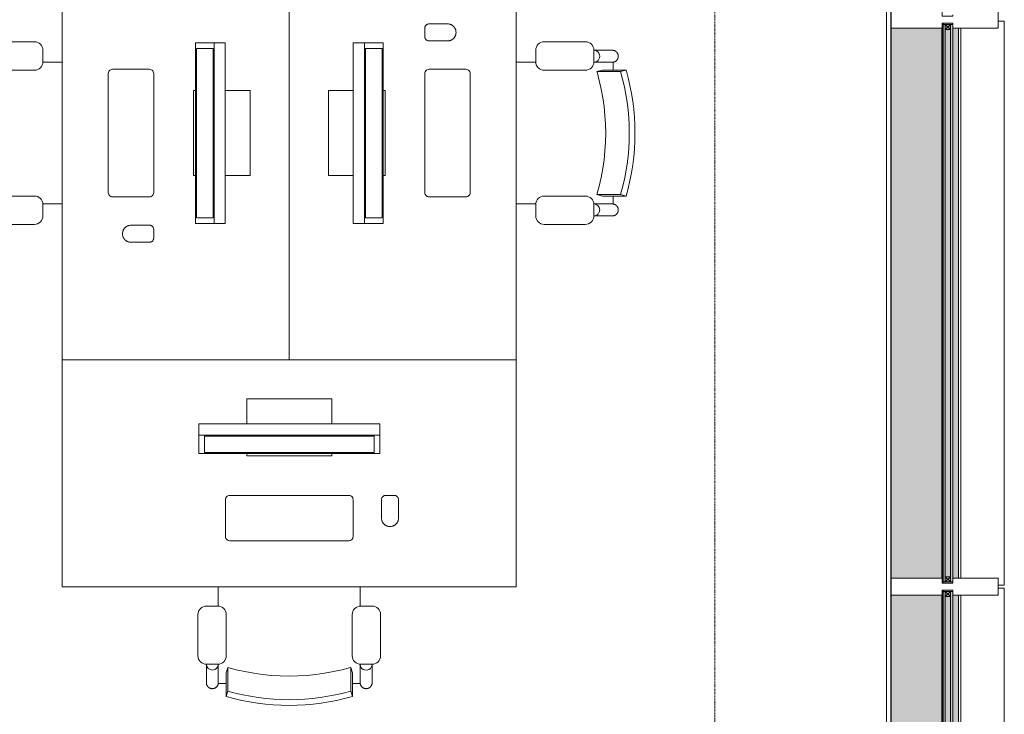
# Model space of a CAD drawing. Header units: millimetres. Extents: x -281 to 121694, y -16481 to 65128.
# Tile 252 of 256: x 83150 to 86620, y 51150 to 53600. Entities that reach past the tile are written whole.
import ezdxf

# ---------------------------------------------------------------- set-up
doc = ezdxf.new("R2010")
doc.units = ezdxf.units.MM
doc.linetypes.add('Grid Line', pattern=[12, 6, -2, 2, -2])
for name, color, linetype, lineweight in [('A--L$01A__Algemeen', 7, 'Continuous', 5), ('A--L$07A__Stramien', 1, 'Continuous', 5), ('A--L21__Buitenwanden', 3, 'Continuous', 5), ('A--L3__Afbouw', 2, 'Continuous', 5), ('A--L82__LosseGebruikersInvent', 1, 'Continuous', 5), ('A--L8__LosseInventaris', 1, 'Continuous', 5)]:
    doc.layers.add(name, color=color, linetype=linetype, lineweight=lineweight)

# ---------------------------------------------------------------- blocks, each defined once
blk = doc.blocks.new('Rectangular Mullion - gevelband kader-49591626-L_80_ 12')
at = {"layer": 'A--L3__Afbouw'}
for p, q in [((86598, 55595), (86619.9, 55595)), ((86619.9, 55595), (86619.9, 53605)), ((86466.9, 53630), (86466.9, 55570)), ((86619.9, 53605), (86598, 53605))]:
    blk.add_line(p, q, dxfattribs=at)
blk = doc.blocks.new('CSWK_double-triple glass panel - CSWK_double-triple glass panel-73610305-L_80_ 12')
at = {"layer": 'A--L$01A__Algemeen'}
for points in [[(-983, -187), (-983, -195), (983, -195), (983, -187), (-954.4, -187)], [(-983, -213), (-983, -221), (983, -221), (983, -213), (-954.4, -213)]]:
    blk.add_hatch(color=256, dxfattribs=at).paths.add_polyline_path(points)
at = {"layer": 'A--L82__LosseGebruikersInvent'}
blk.add_hatch(color=256, dxfattribs=at).paths.add_polyline_path([(-988, -221), (-983, -221), (-983, -213), (983, -213), (983, -221), (988, -221), (988, -187), (983, -187), (983, -195), (-983, -195), (-983, -187), (-988, -187), (-988, -213)])
at = {"layer": 'A--L$01A__Algemeen'}
for p, q in [((-983, -187), (983, -187)), ((-983, -195), (-983, -187)), ((983, -195), (-983, -195)), ((-983, -195), (-983, -213)), ((-965, -195), (-983, -195)), ((-983, -213), (-965, -195)), ((-965, -213), (-983, -195)), ((-965, -213), (-965, -195)), ((965, -195), (965, -213)), ((983, -195), (965, -195)), ((965, -213), (983, -195)), ((983, -213), (965, -195)), ((983, -187), (983, -195)), ((983, -213), (983, -195)), ((-983, -213), (983, -213)), ((-983, -221), (-983, -213)), ((-983, -213), (-965, -213)), ((983, -221), (-983, -221)), ((965, -213), (983, -213)), ((983, -213), (983, -221))]:
    blk.add_line(p, q, dxfattribs=at)
at = {"layer": 'A--L82__LosseGebruikersInvent'}
for p, q in [((-988, -187), (-983, -187)), ((983, -187), (988, -187))]:
    blk.add_line(p, q, dxfattribs=at)
blk = doc.blocks.new('Rectangular Mullion - mullion_237_20_37_180 met fin 160-55499881-L_80_ 12')
at = {"layer": 'A--L3__Afbouw'}
for p, q in [((-30, 221.8), (-30, 381)), ((-30, 381), (30, 381)), ((30, 381), (30, 221.8)), ((-29.2, 221.8), (-30, 221.8)), ((-29.2, 221), (-29.2, 221.8)), ((-12, 221), (-17, 221)), ((-12, 184), (-12, 221)), ((17, 221), (12, 221)), ((12, 221), (12, 184)), ((30, 221.8), (29.2, 221.8)), ((29.2, 221.8), (29.2, 221)), ((-30, 4), (-30, 183.2)), ((-30, 183.2), (-29.2, 183.2)), ((-29.2, 183.2), (-29.2, 184)), ((-29.2, 184), (-12, 184)), ((12, 184), (29.2, 184)), ((29.2, 184), (29.2, 183.2)), ((29.2, 183.2), (30, 183.2)), ((30, 183.2), (30, 4)), ((30, 4), (-30, 4))]:
    blk.add_line(p, q, dxfattribs=at)
blk = doc.blocks.new('Rectangular Mullion - mullion_237_20_37_180-55337401-L_80_ 12')
at = {"layer": 'A--L3__Afbouw'}
for points in [[(86259.6, 53630), (86400.2, 53630), (86400.2, 55570), (86221, 55570), (86221, 53630)], [(86401, 53612), (86404, 53612), (86404, 55588), (86401, 55588), (86401, 53615.6)], [(86438.8, 53630), (86458, 53630), (86458, 55570), (86438.8, 55570), (86438.8, 53827.7)], [(86438, 53629.2), (86438.8, 53630), (86438, 53630)]]:
    blk.add_hatch(color=256, dxfattribs=at).paths.add_polyline_path(points)
for p, q in [((86221, 55570), (86221, 53630)), ((86400.2, 53630), (86400.2, 55570)), ((86401, 53629.2), (86401, 55570.8)), ((86438.8, 53630), (86438.8, 55570)), ((86458, 53630), (86458, 55570))]:
    blk.add_line(p, q, dxfattribs=at)
blk = doc.blocks.new('NLRS_82_FU_LB_bureau solo balance T-poot_ahrend_cpz - 82_11_XX_bureau solo_ahrend_balance wangen_bxdxh 1600x800x750-7469633-L_80_ 12')
at = {"layer": 'A--L82__LosseGebruikersInvent', "color": 232}
for p, q in [((-800, 400), (-800, -400)), ((800, 400), (-800, 400)), ((800, -400), (800, 400)), ((-800, -400), (800, -400))]:
    blk.add_line(p, q, dxfattribs=at)
blk = doc.blocks.new('NLRS_82_FU_LB_stoel bureau 2020_ahrend_cpz - 82_11_XX_stoel bureau_ahrend_2020-V611-L_80_ 12')
at = {"layer": 'A--L82__LosseGebruikersInvent', "color": 232}
for p, q in [((-222.5, 241.9), (-217, 222.7)), ((-222.5, 241.9), (-222.5, 240.5)), ((-222.5, 240.5), (-222.5, 169.8)), ((-217, 222.7), (-217, 221.3)), ((-217, 221.3), (-217, 151.8)), ((217, 222.7), (222.5, 241.9)), ((217, 221.3), (217, 222.7)), ((217, 151.8), (217, 221.3)), ((222.5, 241.9), (222.5, 240.5)), ((222.5, 240.5), (222.5, 169.8)), ((-292, 192.1), (-292, 129.1)), ((-222.5, 196.6), (-250, 196.6)), ((-250, 196.6), (-250, 196.5)), ((-250, 196.2), (-250, 196.5)), ((-250, 196.2), (-250, 185.7)), ((-250, 129.1), (-250, 192.1)), ((250, 196.6), (222.5, 196.6)), ((250, 196.5), (250, 196.6)), ((250, 196.5), (250, 196.2)), ((250, 185.7), (250, 196.2)), ((250, 192.1), (250, 129.1)), ((292, 129.1), (292, 192.1)), ((-222.5, 158.7), (-222.5, 169.8)), ((-222.5, 158.7), (-217, 139.4)), ((-217, 139.4), (-217, 151.8)), ((217, 139.4), (222.5, 158.7)), ((217, 151.8), (217, 139.4)), ((222.5, 158.7), (222.5, 169.8)), ((-251.9, 128.4), (-291.9, 128.4)), ((291.9, 128.4), (251.9, 128.4)), ((-321.9, 98.4), (-321.9, -46.6)), ((-221.9, -46.6), (-221.9, 98.4)), ((221.9, 98.4), (221.9, -46.6)), ((321.9, -46.6), (321.9, 98.4)), ((-291.9, -76.6), (-251.9, -76.6)), ((-250, -145), (-250, -76.4)), ((250, -76.4), (250, -145)), ((251.9, -76.6), (291.9, -76.6))]:
    blk.add_line(p, q, dxfattribs=at)
at = {"layer": 'A--L82__LosseGebruikersInvent', "color": 232, "flags": 128}
for points in [[(-292, 193.6), (-292, 194.4), (-291.9, 195.3), (-291.8, 196.1), (-291.7, 196.9), (-291.6, 197.8), (-291.4, 198.6), (-291.2, 199.4), (-290.9, 200.2), (-290.7, 201), (-290.3, 201.8), (-290, 202.5), (-289.6, 203.3), (-289.2, 204), (-288.8, 204.8), (-288.3, 205.5), (-287.8, 206.1), (-287.3, 206.8), (-286.8, 207.4), (-286.2, 208.1), (-285.6, 208.7), (-285, 209.2), (-284.4, 209.8), (-283.7, 210.3), (-283, 210.8), (-282.3, 211.3), (-281.6, 211.7), (-280.9, 212.1), (-280.1, 212.5), (-279.4, 212.9), (-278.6, 213.2), (-277.8, 213.5), (-277, 213.7), (-276.2, 213.9), (-275.4, 214.1), (-274.6, 214.3), (-273.7, 214.4), (-272.9, 214.5), (-272.1, 214.6), (-271.2, 214.6), (-270.4, 214.6), (-269.5, 214.5), (-268.7, 214.5), (-267.9, 214.4), (-267.1, 214.2), (-266.2, 214.1), (-265.4, 213.8), (-264.6, 213.6), (-263.8, 213.3), (-263, 213), (-262.3, 212.7), (-261.5, 212.3), (-260.8, 211.9), (-260, 211.5), (-259.3, 211.1), (-258.6, 210.6), (-258, 210.1), (-257.3, 209.5), (-256.7, 209), (-256.1, 208.4), (-255.5, 207.8), (-255, 207.2), (-254.4, 206.5), (-253.9, 205.8), (-253.5, 205.1), (-253, 204.4), (-252.6, 203.7), (-252.2, 203), (-251.8, 202.2), (-251.5, 201.4), (-251.2, 200.6), (-250.9, 199.8), (-250.7, 199), (-250.5, 198.2), (-250.3, 197.4), (-250.2, 196.6), (-250.1, 195.7), (-250, 194.9), (-250, 194.1), (-250, 193.6)], [(250, 193.6), (250, 194.4), (250.1, 195.3), (250.2, 196.1), (250.3, 196.9), (250.4, 197.8), (250.6, 198.6), (250.8, 199.4), (251.1, 200.2), (251.3, 201), (251.7, 201.8), (252, 202.5), (252.4, 203.3), (252.8, 204), (253.2, 204.8), (253.7, 205.5), (254.2, 206.1), (254.7, 206.8), (255.2, 207.4), (255.8, 208.1), (256.4, 208.7), (257, 209.2), (257.6, 209.8), (258.3, 210.3), (259, 210.8), (259.7, 211.3), (260.4, 211.7), (261.1, 212.1), (261.9, 212.5), (262.6, 212.9), (263.4, 213.2), (264.2, 213.5), (265, 213.7), (265.8, 213.9), (266.6, 214.1), (267.4, 214.3), (268.3, 214.4), (269.1, 214.5), (269.9, 214.6), (270.8, 214.6), (271.6, 214.6), (272.5, 214.5), (273.3, 214.5), (274.1, 214.4), (274.9, 214.2), (275.8, 214.1), (276.6, 213.8), (277.4, 213.6), (278.2, 213.3), (279, 213), (279.7, 212.7), (280.5, 212.3), (281.2, 211.9), (282, 211.5), (282.7, 211.1), (283.4, 210.6), (284, 210.1), (284.7, 209.5), (285.3, 209), (285.9, 208.4), (286.5, 207.8), (287, 207.2), (287.6, 206.5), (288.1, 205.8), (288.5, 205.1), (289, 204.4), (289.4, 203.7), (289.8, 203), (290.2, 202.2), (290.5, 201.4), (290.8, 200.6), (291.1, 199.8), (291.3, 199), (291.5, 198.2), (291.7, 197.4), (291.8, 196.6), (291.9, 195.7), (292, 194.9), (292, 194.1), (292, 193.6)], [(-292, 193.6), (-292, 193.6), (-292, 193.5), (-292, 193.4), (-292, 193.2), (-292, 193), (-292, 192.7), (-292, 192.4), (-292, 192.1)], [(-292, 188), (-292, 188.2), (-292, 188.8), (-292, 189.5), (-292, 190.1), (-292, 190.6), (-292, 191.1), (-292, 191.6), (-292, 192), (-292, 192.3), (-292, 192.7), (-292, 192.9), (-292, 193.2), (-292, 193.3), (-292, 193.5), (-292, 193.6), (-292, 193.6)], [(-250, 193.6), (-250, 193.6), (-250, 193.5), (-250, 193.4), (-250, 193.2), (-250, 193), (-250, 192.7), (-250, 192.4), (-250, 192.1), (-250, 191.7), (-250, 191.2), (-250, 190.7), (-250, 190.2), (-250, 189.6), (-250, 189), (-250, 188.4)], [(-250, 192.1), (-250, 192.4), (-250, 192.7), (-250, 193), (-250, 193.2), (-250, 193.4), (-250, 193.5), (-250, 193.6), (-250, 193.6)], [(250, 193.6), (250, 193.6), (250, 193.5), (250, 193.4), (250, 193.2), (250, 193), (250, 192.7), (250, 192.4), (250, 192.1)], [(250, 188.2), (250, 188.8), (250, 189.5), (250, 190.1), (250, 190.6), (250, 191.1), (250, 191.6), (250, 192), (250, 192.3), (250, 192.7), (250, 192.9), (250, 193.2), (250, 193.3), (250, 193.5), (250, 193.6), (250, 193.6)], [(292, 193.6), (292, 193.6), (292, 193.5), (292, 193.4), (292, 193.2), (292, 193), (292, 192.7), (292, 192.4), (292, 192.1), (292, 191.7), (292, 191.2), (292, 190.7), (292, 190.2), (292, 189.6), (292, 189), (292, 188.4), (292, 187.7)], [(292, 192.1), (292, 192.4), (292, 192.7), (292, 193), (292, 193.2), (292, 193.4), (292, 193.5), (292, 193.6), (292, 193.6)], [(217, 139.4), (186.7, 147.5), (156.1, 154.4), (125.3, 160), (94.2, 164.4), (63, 167.5), (31.7, 169.4), (0.4, 170.1), (-31, 169.5), (-62.3, 167.6), (-93.5, 164.5), (-124.5, 160.1), (-155.4, 154.5), (-186, 147.7), (-216.3, 139.6), (-217, 139.4)]]:
    blk.add_lwpolyline(points, dxfattribs=at)
at = {"layer": 'A--L82__LosseGebruikersInvent', "color": 232}
for centre, start, end in [((-291.9, 98.4), 90, 180), ((-251.9, 98.4), 360, 90), ((251.9, 98.4), 90, 180), ((291.9, 98.4), 360, 90), ((-291.9, -46.6), 180, 270), ((-251.9, -46.6), 270, 0), ((251.9, -46.6), 180, 270), ((291.9, -46.6), 270, 360)]:
    blk.add_arc(centre, 30, start, end, dxfattribs=at)
for centre, major_axis, ratio, start_param, end_param in [((0, -529.4), (804, 0), 0.998405, 1.290331, 1.851261), ((0, -529.4), (784, 0), 0.998405, 1.290331, 1.851261), ((-271, 129.1), (21, 0), 0.949164, 0, 3.141593), ((271, 129.1), (-21, 0), 0.949164, 3.141593, 6.283185), ((-271, 129.1), (21, 0), 0.949164, 6.221491, 6.283185)]:
    blk.add_ellipse(centre, major_axis=major_axis, ratio=ratio, start_param=start_param, end_param=end_param, dxfattribs=at)
blk = doc.blocks.new('NLRS_82_SE_LB_toetsenbord en muis_gen_cpz - 82_10_XX_toetsenbord en muis-7471832-L_80_ 12')
at = {"layer": 'A--L8__LosseInventaris', "color": 232}
for p, q in [((-210, 0), (210, 0)), ((340, 0), (370, 0)), ((-225, -145), (-225, -15)), ((225, -15), (225, -145)), ((-210, -160), (210, -160))]:
    blk.add_line(p, q, dxfattribs=at)
at = {"layer": 'A--L8__LosseInventaris', "color": 232, "flags": 128}
for points in [[(-210, 0), (-213.3, -0.4), (-216.5, -1.5), (-219.4, -3.3), (-221.7, -5.6), (-223.5, -8.5), (-224.6, -11.7), (-225, -15)], [(225, -15), (224.6, -11.7), (223.5, -8.5), (221.7, -5.6), (219.4, -3.3), (216.5, -1.5), (213.3, -0.4), (210, 0)], [(-225, -145), (-224.6, -148.3), (-223.5, -151.5), (-221.7, -154.4), (-219.4, -156.7), (-216.5, -158.5), (-213.3, -159.6), (-210, -160)], [(210, -160), (213.3, -159.6), (216.5, -158.5), (219.4, -156.7), (221.7, -154.4), (223.5, -151.5), (224.6, -148.3), (225, -145)]]:
    blk.add_lwpolyline(points, dxfattribs=at)
at = {"layer": 'A--L8__LosseInventaris', "color": 232}
for centre, radius, start, end in [((-210, -15), 15, 90, 113.3606), ((210, -15), 15, 66.6394, 90), ((340, -15), 15, 90, 113.9662), ((370, -15), 15, 66.0338, 90), ((355, -80), 30, 195, 198.239), ((355, -80), 30, 210, 212.9656), ((355, -80), 30, 222.0168, 225), ((355, -80), 30, 315, 317.9838), ((355, -80), 30, 327.0232, 330), ((355, -80), 30, 341.7212, 345), ((355, -80), 30, 236.3506, 240), ((355, -80), 30, 251.3222, 255), ((355, -80), 30, 285, 288.6723), ((355, -80), 30, 300, 303.6437), ((-210, -145), 15, 246.6394, 270), ((210, -145), 15, 270, 293.3606)]:
    blk.add_arc(centre, radius, start, end, dxfattribs=at)
blk.add_open_spline([(325, -15), (325, -13.9), (325.2, -11.7), (326.3, -8.5), (328.1, -5.7), (330.4, -3.3), (333.3, -1.4), (336.6, -0.3), (338.8, 0), (340, 0)], degree=3, dxfattribs=at)
for points, knots in [([(370, 0), (371.2, 0), (373.4, -0.3), (376.7, -1.4), (379.6, -3.3), (381.7, -5.5), (383, -7.5), (383.7, -9), (384.7, -11.3), (385, -13.3), (385, -15)], [0, 0, 0, 0, 0.142857, 0.285714, 0.428571, 0.571429, 0.678571, 0.732143, 0.785714, 1, 1, 1, 1]), ([(325, -80), (325, -66.1), (325, -48.1), (325, -22), (325, -15)], [0.0889673, 0.0889673, 0.0889673, 0.0889673, 0.2002481, 0.2385926, 0.2385926, 0.2385926, 0.2385926]), ([(385, -15), (385, -22), (385, -48.1), (385, -66.1), (385, -80)], [-0.2385926, -0.2385926, -0.2385926, -0.2385926, -0.2002481, -0.0889673, -0.0889673, -0.0889673, -0.0889673]), ([(355, -110), (352.6, -110), (349, -109.6), (345, -108.3), (342.9, -107.5), (341.3, -106.7), (339.8, -105.9), (338.4, -105), (337, -104), (335.7, -103), (334.5, -101.9), (332.9, -100.4), (331.5, -98.7), (330.3, -97), (329.4, -95.6), (328.6, -94.2), (327.9, -92.8), (327.2, -91.3), (326.4, -89.3), (325.4, -85.6), (325, -82.3), (325, -80)], [0, 0, 0, 0, 0.142857, 0.214286, 0.25, 0.285714, 0.321429, 0.357143, 0.392857, 0.428571, 0.464286, 0.5, 0.571429, 0.607143, 0.642857, 0.678571, 0.714286, 0.75, 0.785714, 0.857143, 1, 1, 1, 1]), ([(385, -80), (385, -82.3), (384.6, -85.6), (383.6, -89.3), (382.8, -91.3), (382.2, -92.8), (381.4, -94.2), (380.6, -95.6), (379.7, -97), (378.8, -98.3), (377.8, -99.6), (376.7, -100.8), (375.5, -101.9), (374.3, -103), (373, -104), (371.6, -105), (370.2, -105.9), (368.7, -106.7), (367.1, -107.5), (365, -108.3), (361, -109.6), (357.4, -110), (355, -110)], [0, 0, 0, 0, 0.142857, 0.214286, 0.25, 0.285714, 0.321429, 0.357143, 0.392857, 0.428571, 0.464286, 0.5, 0.535714, 0.571429, 0.607143, 0.642857, 0.678571, 0.714286, 0.75, 0.785714, 0.857143, 1, 1, 1, 1])]:
    blk.add_open_spline(points, degree=3, knots=knots, dxfattribs=at)
blk = doc.blocks.new('NLRS_82_SE_LB_beeldscherm met voet_gen_cpz - 82_10_XX_beeldscherm met voet_27 inch-V575-L_80_ 12')
at = {"layer": 'A--L8__LosseInventaris', "color": 232}
for p, q in [((150, 210), (-150, 210)), ((-150, 210), (-150, 203)), ((150, 203), (150, 210)), ((-150, 122.1), (-150, 203)), ((150, 203), (150, 122.1)), ((-318.7, 82.7), (-318.7, 122.1)), ((-318.7, 122.1), (318.7, 122.1)), ((318.7, 122.1), (318.7, 82.7)), ((-318.7, 17.4), (-318.7, 82.7)), ((-318.7, 82.7), (318.7, 82.7)), ((298.7, 79.2), (-298.7, 79.2)), ((-298.7, 79.2), (-298.7, 20.8)), ((298.7, 20.8), (298.7, 79.2)), ((318.7, 82.7), (318.7, 17.4)), ((318.7, 17.4), (-318.7, 17.4)), ((-298.7, 20.8), (298.7, 20.8)), ((-150, 10), (-150, 17.4)), ((-150, 10), (150, 10)), ((150, 17.4), (150, 10))]:
    blk.add_line(p, q, dxfattribs=at)
blk = doc.blocks.new('NLRS_82_FU_LB_stoel bureau 2020_ahrend_cpz - 82_11_XX_stoel bureau_ahrend_2020-7469624-L_80_ 12')
at = {"layer": 'A--L82__LosseGebruikersInvent', "color": 232}
for p, q in [((-222.5, 241.9), (-217, 222.7)), ((-222.5, 241.9), (-222.5, 240.5)), ((-222.5, 240.5), (-222.5, 169.8)), ((-217, 222.7), (-217, 221.3)), ((-217, 221.3), (-217, 151.8)), ((217, 222.7), (222.5, 241.9)), ((217, 221.3), (217, 222.7)), ((217, 151.8), (217, 221.3)), ((222.5, 241.9), (222.5, 240.5)), ((222.5, 240.5), (222.5, 169.8)), ((-292, 192.1), (-292, 129.1)), ((-222.5, 196.6), (-250, 196.6)), ((-250, 196.6), (-250, 196.5)), ((-250, 196.2), (-250, 196.5)), ((-250, 196.2), (-250, 185.7)), ((-250, 129.1), (-250, 192.1)), ((250, 196.6), (222.5, 196.6)), ((250, 196.5), (250, 196.6)), ((250, 196.5), (250, 196.2)), ((250, 185.7), (250, 196.2)), ((250, 192.1), (250, 129.1)), ((292, 129.1), (292, 192.1)), ((-222.5, 158.7), (-222.5, 169.8)), ((-222.5, 158.7), (-217, 139.4)), ((-217, 139.4), (-217, 151.8)), ((217, 139.4), (222.5, 158.7)), ((217, 151.8), (217, 139.4)), ((222.5, 158.7), (222.5, 169.8)), ((-251.9, 128.4), (-291.9, 128.4)), ((291.9, 128.4), (251.9, 128.4)), ((-321.9, 98.4), (-321.9, -46.6)), ((-221.9, -46.6), (-221.9, 98.4)), ((221.9, 98.4), (221.9, -46.6)), ((321.9, -46.6), (321.9, 98.4)), ((-291.9, -76.6), (-251.9, -76.6)), ((-250, -145), (-250, -76.4)), ((250, -76.4), (250, -145)), ((251.9, -76.6), (291.9, -76.6))]:
    blk.add_line(p, q, dxfattribs=at)
at = {"layer": 'A--L82__LosseGebruikersInvent', "color": 232, "flags": 128}
for points in [[(-292, 193.6), (-292, 194.4), (-291.9, 195.3), (-291.8, 196.1), (-291.7, 196.9), (-291.6, 197.8), (-291.4, 198.6), (-291.2, 199.4), (-290.9, 200.2), (-290.7, 201), (-290.3, 201.8), (-290, 202.5), (-289.6, 203.3), (-289.2, 204), (-288.8, 204.8), (-288.3, 205.5), (-287.8, 206.1), (-287.3, 206.8), (-286.8, 207.4), (-286.2, 208.1), (-285.6, 208.7), (-285, 209.2), (-284.4, 209.8), (-283.7, 210.3), (-283, 210.8), (-282.3, 211.3), (-281.6, 211.7), (-280.9, 212.1), (-280.1, 212.5), (-279.4, 212.9), (-278.6, 213.2), (-277.8, 213.5), (-277, 213.7), (-276.2, 213.9), (-275.4, 214.1), (-274.6, 214.3), (-273.7, 214.4), (-272.9, 214.5), (-272.1, 214.6), (-271.2, 214.6), (-270.4, 214.6), (-269.5, 214.5), (-268.7, 214.5), (-267.9, 214.4), (-267.1, 214.2), (-266.2, 214.1), (-265.4, 213.8), (-264.6, 213.6), (-263.8, 213.3), (-263, 213), (-262.3, 212.7), (-261.5, 212.3), (-260.8, 211.9), (-260, 211.5), (-259.3, 211.1), (-258.6, 210.6), (-258, 210.1), (-257.3, 209.5), (-256.7, 209), (-256.1, 208.4), (-255.5, 207.8), (-255, 207.2), (-254.4, 206.5), (-253.9, 205.8), (-253.5, 205.1), (-253, 204.4), (-252.6, 203.7), (-252.2, 203), (-251.8, 202.2), (-251.5, 201.4), (-251.2, 200.6), (-250.9, 199.8), (-250.7, 199), (-250.5, 198.2), (-250.3, 197.4), (-250.2, 196.6), (-250.1, 195.7), (-250, 194.9), (-250, 194.1), (-250, 193.6)], [(250, 193.6), (250, 194.4), (250.1, 195.3), (250.2, 196.1), (250.3, 196.9), (250.4, 197.8), (250.6, 198.6), (250.8, 199.4), (251.1, 200.2), (251.3, 201), (251.7, 201.8), (252, 202.5), (252.4, 203.3), (252.8, 204), (253.2, 204.8), (253.7, 205.5), (254.2, 206.1), (254.7, 206.8), (255.2, 207.4), (255.8, 208.1), (256.4, 208.7), (257, 209.2), (257.6, 209.8), (258.3, 210.3), (259, 210.8), (259.7, 211.3), (260.4, 211.7), (261.1, 212.1), (261.9, 212.5), (262.6, 212.9), (263.4, 213.2), (264.2, 213.5), (265, 213.7), (265.8, 213.9), (266.6, 214.1), (267.4, 214.3), (268.3, 214.4), (269.1, 214.5), (269.9, 214.6), (270.8, 214.6), (271.6, 214.6), (272.5, 214.5), (273.3, 214.5), (274.1, 214.4), (274.9, 214.2), (275.8, 214.1), (276.6, 213.8), (277.4, 213.6), (278.2, 213.3), (279, 213), (279.7, 212.7), (280.5, 212.3), (281.2, 211.9), (282, 211.5), (282.7, 211.1), (283.4, 210.6), (284, 210.1), (284.7, 209.5), (285.3, 209), (285.9, 208.4), (286.5, 207.8), (287, 207.2), (287.6, 206.5), (288.1, 205.8), (288.5, 205.1), (289, 204.4), (289.4, 203.7), (289.8, 203), (290.2, 202.2), (290.5, 201.4), (290.8, 200.6), (291.1, 199.8), (291.3, 199), (291.5, 198.2), (291.7, 197.4), (291.8, 196.6), (291.9, 195.7), (292, 194.9), (292, 194.1), (292, 193.6)], [(-292, 193.6), (-292, 193.6), (-292, 193.5), (-292, 193.4), (-292, 193.2), (-292, 193), (-292, 192.7), (-292, 192.4), (-292, 192.1)], [(-292, 188.2), (-292, 188.8), (-292, 189.5), (-292, 190.1), (-292, 190.6), (-292, 191.1), (-292, 191.6), (-292, 192), (-292, 192.3), (-292, 192.7), (-292, 192.9), (-292, 193.2), (-292, 193.3), (-292, 193.5), (-292, 193.6), (-292, 193.6)], [(-250, 193.6), (-250, 193.6), (-250, 193.5), (-250, 193.4), (-250, 193.2), (-250, 193), (-250, 192.7), (-250, 192.4), (-250, 192.1), (-250, 191.7), (-250, 191.2), (-250, 190.7), (-250, 190.2), (-250, 189.6), (-250, 189), (-250, 188.4)], [(-250, 192.1), (-250, 192.4), (-250, 192.7), (-250, 193), (-250, 193.2), (-250, 193.4), (-250, 193.5), (-250, 193.6), (-250, 193.6)], [(250, 193.6), (250, 193.6), (250, 193.5), (250, 193.4), (250, 193.2), (250, 193), (250, 192.7), (250, 192.4), (250, 192.1)], [(250, 188.2), (250, 188.8), (250, 189.5), (250, 190.1), (250, 190.6), (250, 191.1), (250, 191.6), (250, 192), (250, 192.3), (250, 192.7), (250, 192.9), (250, 193.2), (250, 193.3), (250, 193.5), (250, 193.6), (250, 193.6)], [(292, 193.6), (292, 193.6), (292, 193.5), (292, 193.4), (292, 193.2), (292, 193), (292, 192.7), (292, 192.4), (292, 192.1), (292, 191.7), (292, 191.2), (292, 190.7), (292, 190.2), (292, 189.6), (292, 189), (292, 188.4), (292, 187.7)], [(292, 192.1), (292, 192.4), (292, 192.7), (292, 193), (292, 193.2), (292, 193.4), (292, 193.5), (292, 193.6), (292, 193.6)], [(217, 139.4), (186.7, 147.5), (156.1, 154.4), (125.3, 160), (94.2, 164.4), (63, 167.5), (31.7, 169.4), (0.4, 170.1), (-31, 169.5), (-62.3, 167.6), (-93.5, 164.5), (-124.5, 160.1), (-155.4, 154.5), (-186, 147.7), (-216.3, 139.6), (-217, 139.4)]]:
    blk.add_lwpolyline(points, dxfattribs=at)
at = {"layer": 'A--L82__LosseGebruikersInvent', "color": 232}
for centre, start, end in [((-291.9, 98.4), 90, 180), ((-251.9, 98.4), 360, 90), ((251.9, 98.4), 90, 180), ((291.9, 98.4), 360, 90), ((-291.9, -46.6), 180, 270), ((-251.9, -46.6), 270, 0), ((251.9, -46.6), 180, 270), ((291.9, -46.6), 270, 360)]:
    blk.add_arc(centre, 30, start, end, dxfattribs=at)
for centre, major_axis, ratio, start_param, end_param in [((0, -529.4), (804, 0), 0.998405, 1.290331, 1.851261), ((0, -529.4), (784, 0), 0.998405, 1.290331, 1.851261), ((-271, 129.1), (21, 0), 0.949164, 0, 3.141593), ((271, 129.1), (-21, 0), 0.949164, 3.141593, 6.283185), ((-271, 129.1), (21, 0), 0.949164, 6.221491, 6.283185)]:
    blk.add_ellipse(centre, major_axis=major_axis, ratio=ratio, start_param=start_param, end_param=end_param, dxfattribs=at)

msp = doc.modelspace()

# ---------------------------------------------------------------- linework, layer by layer
at = {"layer": 'A--L$07A__Stramien', "linetype": 'Grid Line'}
msp.add_line((85600, 64428.4), (85600, 5044.8), dxfattribs=at)
at = {"layer": 'A--L21__Buitenwanden'}
for p, q in [((86205, 36430), (86205, 56545)), ((86220, 56560), (86220, 36430))]:
    msp.add_line(p, q, dxfattribs=at)

# ---------------------------------------------------------------- block references
at = {"layer": 'A--L$01A__Algemeen', "rotation": 89.99999999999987}
for p in [(86217, 52600), (86217, 50600)]:
    msp.add_blockref('CSWK_double-triple glass panel - CSWK_double-triple glass panel-73610305-L_80_ 12', p, dxfattribs=at)
at = {"layer": 'A--L3__Afbouw', "extrusion": (0, 0, -1), "rotation": 90.00000000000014}
for p in [(-86217, 53600), (-86217, 51600)]:
    msp.add_blockref('Rectangular Mullion - mullion_237_20_37_180 met fin 160-55499881-L_80_ 12', p, dxfattribs=at)
at = {"layer": 'A--L3__Afbouw'}
for name, p in [('Rectangular Mullion - mullion_237_20_37_180-55337401-L_80_ 12', (0, -2000)), ('Rectangular Mullion - gevelband kader-49591626-L_80_ 12', (0, -2000)), ('Rectangular Mullion - mullion_237_20_37_180-55337401-L_80_ 12', (0, -4000)), ('Rectangular Mullion - gevelband kader-49591626-L_80_ 12', (0, -4000))]:
    msp.add_blockref(name, p, dxfattribs=at)
at = {"layer": 'A--L82__LosseGebruikersInvent', "color": 232}
for name, p, rotation in [('NLRS_82_FU_LB_bureau solo balance T-poot_ahrend_cpz - 82_11_XX_bureau solo_ahrend_balance wangen_bxdxh 1600x800x750-7469633-L_80_ 12', (83700, 53200), 90.00000000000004), ('NLRS_82_FU_LB_bureau solo balance T-poot_ahrend_cpz - 82_11_XX_bureau solo_ahrend_balance wangen_bxdxh 1600x800x750-7469633-L_80_ 12', (84500, 53200), 270.0000000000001), ('NLRS_82_FU_LB_stoel bureau 2020_ahrend_cpz - 82_11_XX_stoel bureau_ahrend_2020-7469624-L_80_ 12', (83155, 53200), 90.0000000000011), ('NLRS_82_FU_LB_stoel bureau 2020_ahrend_cpz - 82_11_XX_stoel bureau_ahrend_2020-V611-L_80_ 12', (85045, 53200), 270.0000000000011), ('NLRS_82_FU_LB_bureau solo balance T-poot_ahrend_cpz - 82_11_XX_bureau solo_ahrend_balance wangen_bxdxh 1600x800x750-7469633-L_80_ 12', (84100, 52000), 180), ('NLRS_82_FU_LB_stoel bureau 2020_ahrend_cpz - 82_11_XX_stoel bureau_ahrend_2020-7469624-L_80_ 12', (84100, 51455), 180)]:
    msp.add_blockref(name, p, dxfattribs=dict(at, rotation=rotation))
at = {"layer": 'A--L8__LosseInventaris', "color": 232}
for name, p, rotation in [('NLRS_82_SE_LB_toetsenbord en muis_gen_cpz - 82_10_XX_toetsenbord en muis-7471832-L_80_ 12', (84577.8, 53200), 89.99999999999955), ('NLRS_82_SE_LB_beeldscherm met voet_gen_cpz - 82_10_XX_beeldscherm met voet_27 inch-V575-L_80_ 12', (83752.2, 53200), 269.9999999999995), ('NLRS_82_SE_LB_beeldscherm met voet_gen_cpz - 82_10_XX_beeldscherm met voet_27 inch-V575-L_80_ 12', (84447.8, 53200), 89.99999999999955), ('NLRS_82_SE_LB_toetsenbord en muis_gen_cpz - 82_10_XX_toetsenbord en muis-7471832-L_80_ 12', (83622.2, 53200), 269.9999999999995)]:
    msp.add_blockref(name, p, dxfattribs=dict(at, rotation=rotation))
for name, p in [('NLRS_82_SE_LB_beeldscherm met voet_gen_cpz - 82_10_XX_beeldscherm met voet_27 inch-V575-L_80_ 12', (84100, 52052.2)), ('NLRS_82_SE_LB_toetsenbord en muis_gen_cpz - 82_10_XX_toetsenbord en muis-7471832-L_80_ 12', (84100, 51922.2))]:
    msp.add_blockref(name, p, dxfattribs=at)

doc.saveas('drawing.dxf')
